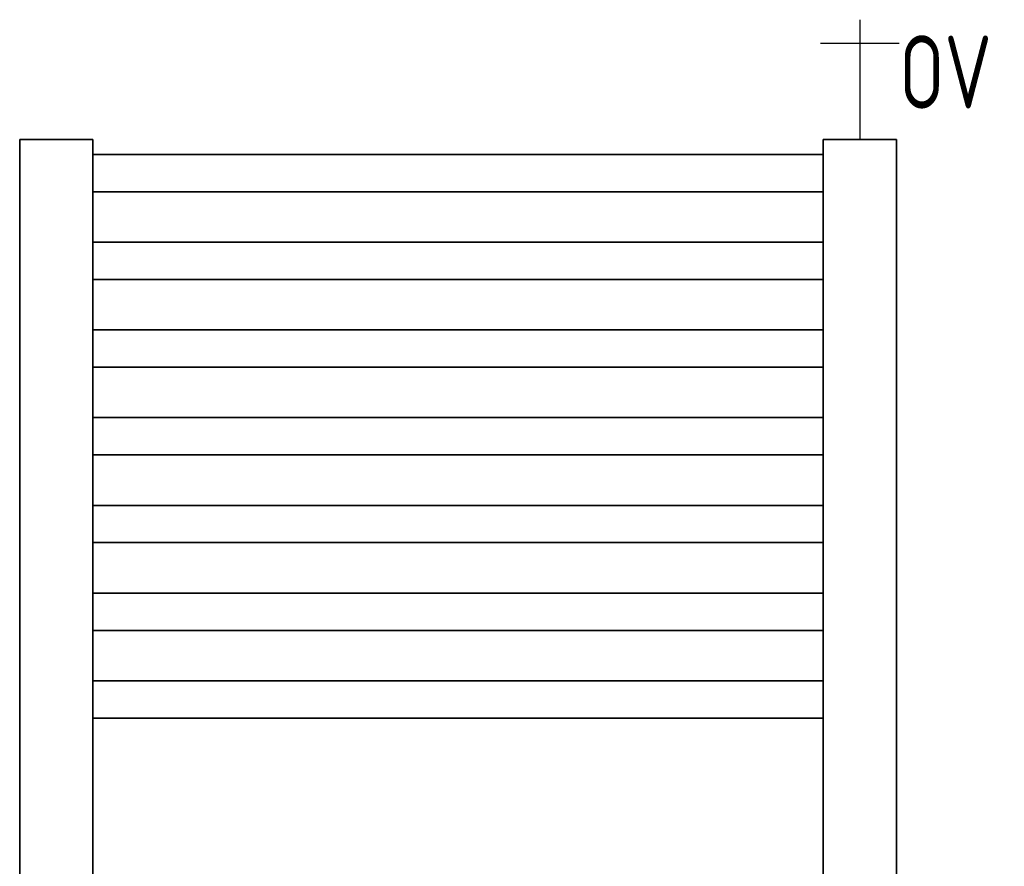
# Model space of a CAD drawing. Header units: millimetres. Extents: x 14365 to 105143, y -126377 to -22383.
# Tile 51 of 191: x 45563 to 46237, y -121961 to -121382. Entities that reach past the tile are written whole.
import ezdxf
from ezdxf.enums import TextEntityAlignment as Align

# ---------------------------------------------------------------- set-up
doc = ezdxf.new("R2010")
doc.units = ezdxf.units.MM
doc.linetypes.add('VERDECKT', pattern=[9.525, 6.35, -3.175])
for name, color, linetype, lineweight in [('UT_SCHÉMA_POPIS', 7, 'VERDECKT', 5), ('UT_SCHÉMA_SYMBOLY', 7, 'Continuous', 25), ('UT_ZAŘÍZENÍ - OT', 3, 'Continuous', 35)]:
    doc.layers.add(name, color=color, linetype=linetype, lineweight=lineweight)
doc.styles.add('ISO 2.5', font='isocp.shx', dxfattribs={"width": 0.8, "height": 2.5})

msp = doc.modelspace()

# ---------------------------------------------------------------- linework, layer by layer
at = {"layer": 'UT_SCHÉMA_SYMBOLY'}
for p, q in [((46138.38, -121381.69), (46138.38, -121463.57)), ((46111.38, -121397.69), (46165.38, -121397.69))]:
    msp.add_line(p, q, dxfattribs=at)
at = {"layer": 'UT_ZAŘÍZENÍ - OT', "linetype": 'Continuous'}
for p, q in [((45613.38, -121463.57), (45563.38, -121463.57)), ((45563.38, -121463.57), (45563.38, -123283.57)), ((45613.38, -123283.57), (45613.38, -121463.57)), ((46163.38, -121463.57), (46113.38, -121463.57)), ((46113.38, -121463.57), (46113.38, -123283.57)), ((46163.38, -123283.57), (46163.38, -121463.57)), ((45613.38, -121473.84), (46113.38, -121473.84)), ((45613.38, -121473.84), (46113.38, -121473.84)), ((45613.38, -121473.84), (46113.38, -121473.84)), ((45613.38, -121473.84), (46113.38, -121473.84)), ((45613.38, -121473.84), (46113.38, -121473.84)), ((45613.38, -121473.84), (46113.38, -121473.84)), ((45613.38, -121473.84), (46113.38, -121473.84)), ((45613.38, -121473.84), (46113.38, -121473.84)), ((45613.38, -121473.84), (46113.38, -121473.84)), ((45613.38, -121473.84), (46113.38, -121473.84)), ((45613.38, -121473.84), (46113.38, -121473.84)), ((45613.38, -121473.84), (46113.38, -121473.84)), ((45613.38, -121473.84), (46113.38, -121473.84)), ((45613.38, -121473.84), (46113.38, -121473.84)), ((45613.38, -121473.84), (46113.38, -121473.84)), ((45613.38, -121473.84), (46113.38, -121473.84)), ((45613.38, -121473.84), (46113.38, -121473.84)), ((45613.38, -121473.84), (46113.38, -121473.84)), ((45613.38, -121473.84), (46113.38, -121473.84)), ((45613.38, -121473.84), (46113.38, -121473.84)), ((45613.38, -121473.84), (46113.38, -121473.84)), ((45613.38, -121473.84), (46113.38, -121473.84)), ((45613.38, -121473.84), (46113.38, -121473.84)), ((45613.38, -121473.84), (46113.38, -121473.84)), ((45613.38, -121473.84), (46113.38, -121473.84)), ((45613.38, -121473.84), (46113.38, -121473.84)), ((45613.38, -121473.84), (46113.38, -121473.84)), ((45613.38, -121473.84), (46113.38, -121473.84)), ((45613.38, -121473.84), (46113.38, -121473.84)), ((45613.38, -121473.84), (46113.38, -121473.84)), ((45613.38, -121473.84), (46113.38, -121473.84)), ((45613.38, -121473.84), (46113.38, -121473.84)), ((45613.38, -121473.84), (46113.38, -121473.84)), ((45613.38, -121473.84), (46113.38, -121473.84)), ((45613.38, -121499.3), (46113.38, -121499.3)), ((45613.38, -121499.3), (46113.38, -121499.3)), ((45613.38, -121499.3), (46113.38, -121499.3)), ((45613.38, -121499.3), (46113.38, -121499.3)), ((45613.38, -121499.3), (46113.38, -121499.3)), ((45613.38, -121499.3), (46113.38, -121499.3)), ((45613.38, -121499.3), (46113.38, -121499.3)), ((45613.38, -121499.3), (46113.38, -121499.3)), ((45613.38, -121499.3), (46113.38, -121499.3)), ((45613.38, -121499.3), (46113.38, -121499.3)), ((45613.38, -121499.3), (46113.38, -121499.3)), ((45613.38, -121499.3), (46113.38, -121499.3)), ((45613.38, -121499.3), (46113.38, -121499.3)), ((45613.38, -121499.3), (46113.38, -121499.3)), ((45613.38, -121499.3), (46113.38, -121499.3)), ((45613.38, -121499.3), (46113.38, -121499.3)), ((45613.38, -121499.3), (46113.38, -121499.3)), ((45613.38, -121499.3), (46113.38, -121499.3)), ((45613.38, -121499.3), (46113.38, -121499.3)), ((45613.38, -121499.3), (46113.38, -121499.3)), ((45613.38, -121499.3), (46113.38, -121499.3)), ((45613.38, -121499.3), (46113.38, -121499.3)), ((45613.38, -121499.3), (46113.38, -121499.3)), ((45613.38, -121499.3), (46113.38, -121499.3)), ((45613.38, -121499.3), (46113.38, -121499.3)), ((45613.38, -121499.3), (46113.38, -121499.3)), ((45613.38, -121499.3), (46113.38, -121499.3)), ((45613.38, -121499.3), (46113.38, -121499.3)), ((45613.38, -121499.3), (46113.38, -121499.3)), ((45613.38, -121499.3), (46113.38, -121499.3)), ((45613.38, -121499.3), (46113.38, -121499.3)), ((45613.38, -121499.3), (46113.38, -121499.3)), ((45613.38, -121499.3), (46113.38, -121499.3)), ((45613.38, -121499.3), (46113.38, -121499.3)), ((45613.38, -121533.84), (46113.38, -121533.84)), ((45613.38, -121533.84), (46113.38, -121533.84)), ((45613.38, -121533.84), (46113.38, -121533.84)), ((45613.38, -121533.84), (46113.38, -121533.84)), ((45613.38, -121533.84), (46113.38, -121533.84)), ((45613.38, -121533.84), (46113.38, -121533.84)), ((45613.38, -121533.84), (46113.38, -121533.84)), ((45613.38, -121533.84), (46113.38, -121533.84)), ((45613.38, -121533.84), (46113.38, -121533.84)), ((45613.38, -121533.84), (46113.38, -121533.84)), ((45613.38, -121533.84), (46113.38, -121533.84)), ((45613.38, -121533.84), (46113.38, -121533.84)), ((45613.38, -121533.84), (46113.38, -121533.84)), ((45613.38, -121533.84), (46113.38, -121533.84)), ((45613.38, -121533.84), (46113.38, -121533.84)), ((45613.38, -121533.84), (46113.38, -121533.84)), ((45613.38, -121533.84), (46113.38, -121533.84)), ((45613.38, -121533.84), (46113.38, -121533.84)), ((45613.38, -121533.84), (46113.38, -121533.84)), ((45613.38, -121533.84), (46113.38, -121533.84)), ((45613.38, -121533.84), (46113.38, -121533.84)), ((45613.38, -121533.84), (46113.38, -121533.84)), ((45613.38, -121533.84), (46113.38, -121533.84)), ((45613.38, -121533.84), (46113.38, -121533.84)), ((45613.38, -121533.84), (46113.38, -121533.84)), ((45613.38, -121533.84), (46113.38, -121533.84)), ((45613.38, -121533.84), (46113.38, -121533.84)), ((45613.38, -121533.84), (46113.38, -121533.84)), ((45613.38, -121533.84), (46113.38, -121533.84)), ((45613.38, -121533.84), (46113.38, -121533.84)), ((45613.38, -121533.84), (46113.38, -121533.84)), ((45613.38, -121533.84), (46113.38, -121533.84)), ((45613.38, -121533.84), (46113.38, -121533.84)), ((45613.38, -121533.84), (46113.38, -121533.84)), ((45613.38, -121559.3), (46113.38, -121559.3)), ((45613.38, -121559.3), (46113.38, -121559.3)), ((45613.38, -121559.3), (46113.38, -121559.3)), ((45613.38, -121559.3), (46113.38, -121559.3)), ((45613.38, -121559.3), (46113.38, -121559.3)), ((45613.38, -121559.3), (46113.38, -121559.3)), ((45613.38, -121559.3), (46113.38, -121559.3)), ((45613.38, -121559.3), (46113.38, -121559.3)), ((45613.38, -121559.3), (46113.38, -121559.3)), ((45613.38, -121559.3), (46113.38, -121559.3)), ((45613.38, -121559.3), (46113.38, -121559.3)), ((45613.38, -121559.3), (46113.38, -121559.3)), ((45613.38, -121559.3), (46113.38, -121559.3)), ((45613.38, -121559.3), (46113.38, -121559.3)), ((45613.38, -121559.3), (46113.38, -121559.3)), ((45613.38, -121559.3), (46113.38, -121559.3)), ((45613.38, -121559.3), (46113.38, -121559.3)), ((45613.38, -121559.3), (46113.38, -121559.3)), ((45613.38, -121559.3), (46113.38, -121559.3)), ((45613.38, -121559.3), (46113.38, -121559.3)), ((45613.38, -121559.3), (46113.38, -121559.3)), ((45613.38, -121559.3), (46113.38, -121559.3)), ((45613.38, -121559.3), (46113.38, -121559.3)), ((45613.38, -121559.3), (46113.38, -121559.3)), ((45613.38, -121559.3), (46113.38, -121559.3)), ((45613.38, -121559.3), (46113.38, -121559.3)), ((45613.38, -121559.3), (46113.38, -121559.3)), ((45613.38, -121559.3), (46113.38, -121559.3)), ((45613.38, -121559.3), (46113.38, -121559.3)), ((45613.38, -121559.3), (46113.38, -121559.3)), ((45613.38, -121559.3), (46113.38, -121559.3)), ((45613.38, -121559.3), (46113.38, -121559.3)), ((45613.38, -121559.3), (46113.38, -121559.3)), ((45613.38, -121559.3), (46113.38, -121559.3)), ((45613.38, -121593.84), (46113.38, -121593.84)), ((45613.38, -121593.84), (46113.38, -121593.84)), ((45613.38, -121593.84), (46113.38, -121593.84)), ((45613.38, -121593.84), (46113.38, -121593.84)), ((45613.38, -121593.84), (46113.38, -121593.84)), ((45613.38, -121593.84), (46113.38, -121593.84)), ((45613.38, -121593.84), (46113.38, -121593.84)), ((45613.38, -121593.84), (46113.38, -121593.84)), ((45613.38, -121593.84), (46113.38, -121593.84)), ((45613.38, -121593.84), (46113.38, -121593.84)), ((45613.38, -121593.84), (46113.38, -121593.84)), ((45613.38, -121593.84), (46113.38, -121593.84)), ((45613.38, -121593.84), (46113.38, -121593.84)), ((45613.38, -121593.84), (46113.38, -121593.84)), ((45613.38, -121593.84), (46113.38, -121593.84)), ((45613.38, -121593.84), (46113.38, -121593.84)), ((45613.38, -121593.84), (46113.38, -121593.84)), ((45613.38, -121593.84), (46113.38, -121593.84)), ((45613.38, -121593.84), (46113.38, -121593.84)), ((45613.38, -121593.84), (46113.38, -121593.84)), ((45613.38, -121593.84), (46113.38, -121593.84)), ((45613.38, -121593.84), (46113.38, -121593.84)), ((45613.38, -121593.84), (46113.38, -121593.84)), ((45613.38, -121593.84), (46113.38, -121593.84)), ((45613.38, -121593.84), (46113.38, -121593.84)), ((45613.38, -121593.84), (46113.38, -121593.84)), ((45613.38, -121593.84), (46113.38, -121593.84)), ((45613.38, -121593.84), (46113.38, -121593.84)), ((45613.38, -121593.84), (46113.38, -121593.84)), ((45613.38, -121593.84), (46113.38, -121593.84)), ((45613.38, -121593.84), (46113.38, -121593.84)), ((45613.38, -121593.84), (46113.38, -121593.84)), ((45613.38, -121593.84), (46113.38, -121593.84)), ((45613.38, -121593.84), (46113.38, -121593.84)), ((45613.38, -121619.3), (46113.38, -121619.3)), ((45613.38, -121619.3), (46113.38, -121619.3)), ((45613.38, -121619.3), (46113.38, -121619.3)), ((45613.38, -121619.3), (46113.38, -121619.3)), ((45613.38, -121619.3), (46113.38, -121619.3)), ((45613.38, -121619.3), (46113.38, -121619.3)), ((45613.38, -121619.3), (46113.38, -121619.3)), ((45613.38, -121619.3), (46113.38, -121619.3)), ((45613.38, -121619.3), (46113.38, -121619.3)), ((45613.38, -121619.3), (46113.38, -121619.3)), ((45613.38, -121619.3), (46113.38, -121619.3)), ((45613.38, -121619.3), (46113.38, -121619.3)), ((45613.38, -121619.3), (46113.38, -121619.3)), ((45613.38, -121619.3), (46113.38, -121619.3)), ((45613.38, -121619.3), (46113.38, -121619.3)), ((45613.38, -121619.3), (46113.38, -121619.3)), ((45613.38, -121619.3), (46113.38, -121619.3)), ((45613.38, -121619.3), (46113.38, -121619.3)), ((45613.38, -121619.3), (46113.38, -121619.3)), ((45613.38, -121619.3), (46113.38, -121619.3)), ((45613.38, -121619.3), (46113.38, -121619.3)), ((45613.38, -121619.3), (46113.38, -121619.3)), ((45613.38, -121619.3), (46113.38, -121619.3)), ((45613.38, -121619.3), (46113.38, -121619.3)), ((45613.38, -121619.3), (46113.38, -121619.3)), ((45613.38, -121619.3), (46113.38, -121619.3)), ((45613.38, -121619.3), (46113.38, -121619.3)), ((45613.38, -121619.3), (46113.38, -121619.3)), ((45613.38, -121619.3), (46113.38, -121619.3)), ((45613.38, -121619.3), (46113.38, -121619.3)), ((45613.38, -121619.3), (46113.38, -121619.3)), ((45613.38, -121619.3), (46113.38, -121619.3)), ((45613.38, -121619.3), (46113.38, -121619.3)), ((45613.38, -121619.3), (46113.38, -121619.3)), ((45613.38, -121653.84), (46113.38, -121653.84)), ((45613.38, -121653.84), (46113.38, -121653.84)), ((45613.38, -121653.84), (46113.38, -121653.84)), ((45613.38, -121653.84), (46113.38, -121653.84)), ((45613.38, -121653.84), (46113.38, -121653.84)), ((45613.38, -121653.84), (46113.38, -121653.84)), ((45613.38, -121653.84), (46113.38, -121653.84)), ((45613.38, -121653.84), (46113.38, -121653.84)), ((45613.38, -121653.84), (46113.38, -121653.84)), ((45613.38, -121653.84), (46113.38, -121653.84)), ((45613.38, -121653.84), (46113.38, -121653.84)), ((45613.38, -121653.84), (46113.38, -121653.84)), ((45613.38, -121653.84), (46113.38, -121653.84)), ((45613.38, -121653.84), (46113.38, -121653.84)), ((45613.38, -121653.84), (46113.38, -121653.84)), ((45613.38, -121653.84), (46113.38, -121653.84)), ((45613.38, -121653.84), (46113.38, -121653.84)), ((45613.38, -121653.84), (46113.38, -121653.84)), ((45613.38, -121653.84), (46113.38, -121653.84)), ((45613.38, -121653.84), (46113.38, -121653.84)), ((45613.38, -121653.84), (46113.38, -121653.84)), ((45613.38, -121653.84), (46113.38, -121653.84)), ((45613.38, -121653.84), (46113.38, -121653.84)), ((45613.38, -121653.84), (46113.38, -121653.84)), ((45613.38, -121653.84), (46113.38, -121653.84)), ((45613.38, -121653.84), (46113.38, -121653.84)), ((45613.38, -121653.84), (46113.38, -121653.84)), ((45613.38, -121653.84), (46113.38, -121653.84)), ((45613.38, -121653.84), (46113.38, -121653.84)), ((45613.38, -121653.84), (46113.38, -121653.84)), ((45613.38, -121653.84), (46113.38, -121653.84)), ((45613.38, -121653.84), (46113.38, -121653.84)), ((45613.38, -121653.84), (46113.38, -121653.84)), ((45613.38, -121653.84), (46113.38, -121653.84)), ((45613.38, -121679.3), (46113.38, -121679.3)), ((45613.38, -121679.3), (46113.38, -121679.3)), ((45613.38, -121679.3), (46113.38, -121679.3)), ((45613.38, -121679.3), (46113.38, -121679.3)), ((45613.38, -121679.3), (46113.38, -121679.3)), ((45613.38, -121679.3), (46113.38, -121679.3)), ((45613.38, -121679.3), (46113.38, -121679.3)), ((45613.38, -121679.3), (46113.38, -121679.3)), ((45613.38, -121679.3), (46113.38, -121679.3)), ((45613.38, -121679.3), (46113.38, -121679.3)), ((45613.38, -121679.3), (46113.38, -121679.3)), ((45613.38, -121679.3), (46113.38, -121679.3)), ((45613.38, -121679.3), (46113.38, -121679.3)), ((45613.38, -121679.3), (46113.38, -121679.3)), ((45613.38, -121679.3), (46113.38, -121679.3)), ((45613.38, -121679.3), (46113.38, -121679.3)), ((45613.38, -121679.3), (46113.38, -121679.3)), ((45613.38, -121679.3), (46113.38, -121679.3)), ((45613.38, -121679.3), (46113.38, -121679.3)), ((45613.38, -121679.3), (46113.38, -121679.3)), ((45613.38, -121679.3), (46113.38, -121679.3)), ((45613.38, -121679.3), (46113.38, -121679.3)), ((45613.38, -121679.3), (46113.38, -121679.3)), ((45613.38, -121679.3), (46113.38, -121679.3)), ((45613.38, -121679.3), (46113.38, -121679.3)), ((45613.38, -121679.3), (46113.38, -121679.3)), ((45613.38, -121679.3), (46113.38, -121679.3)), ((45613.38, -121679.3), (46113.38, -121679.3)), ((45613.38, -121679.3), (46113.38, -121679.3)), ((45613.38, -121679.3), (46113.38, -121679.3)), ((45613.38, -121679.3), (46113.38, -121679.3)), ((45613.38, -121679.3), (46113.38, -121679.3)), ((45613.38, -121679.3), (46113.38, -121679.3)), ((45613.38, -121679.3), (46113.38, -121679.3)), ((45613.38, -121713.84), (46113.38, -121713.84)), ((45613.38, -121713.84), (46113.38, -121713.84)), ((45613.38, -121713.84), (46113.38, -121713.84)), ((45613.38, -121713.84), (46113.38, -121713.84)), ((45613.38, -121713.84), (46113.38, -121713.84)), ((45613.38, -121713.84), (46113.38, -121713.84)), ((45613.38, -121713.84), (46113.38, -121713.84)), ((45613.38, -121713.84), (46113.38, -121713.84)), ((45613.38, -121713.84), (46113.38, -121713.84)), ((45613.38, -121713.84), (46113.38, -121713.84)), ((45613.38, -121713.84), (46113.38, -121713.84)), ((45613.38, -121713.84), (46113.38, -121713.84)), ((45613.38, -121713.84), (46113.38, -121713.84)), ((45613.38, -121713.84), (46113.38, -121713.84)), ((45613.38, -121713.84), (46113.38, -121713.84)), ((45613.38, -121713.84), (46113.38, -121713.84)), ((45613.38, -121713.84), (46113.38, -121713.84)), ((45613.38, -121713.84), (46113.38, -121713.84)), ((45613.38, -121713.84), (46113.38, -121713.84)), ((45613.38, -121713.84), (46113.38, -121713.84)), ((45613.38, -121713.84), (46113.38, -121713.84)), ((45613.38, -121713.84), (46113.38, -121713.84)), ((45613.38, -121713.84), (46113.38, -121713.84)), ((45613.38, -121713.84), (46113.38, -121713.84)), ((45613.38, -121713.84), (46113.38, -121713.84)), ((45613.38, -121713.84), (46113.38, -121713.84)), ((45613.38, -121713.84), (46113.38, -121713.84)), ((45613.38, -121713.84), (46113.38, -121713.84)), ((45613.38, -121713.84), (46113.38, -121713.84)), ((45613.38, -121713.84), (46113.38, -121713.84)), ((45613.38, -121713.84), (46113.38, -121713.84)), ((45613.38, -121713.84), (46113.38, -121713.84)), ((45613.38, -121713.84), (46113.38, -121713.84)), ((45613.38, -121713.84), (46113.38, -121713.84)), ((45613.38, -121739.3), (46113.38, -121739.3)), ((45613.38, -121739.3), (46113.38, -121739.3)), ((45613.38, -121739.3), (46113.38, -121739.3)), ((45613.38, -121739.3), (46113.38, -121739.3)), ((45613.38, -121739.3), (46113.38, -121739.3)), ((45613.38, -121739.3), (46113.38, -121739.3)), ((45613.38, -121739.3), (46113.38, -121739.3)), ((45613.38, -121739.3), (46113.38, -121739.3)), ((45613.38, -121739.3), (46113.38, -121739.3)), ((45613.38, -121739.3), (46113.38, -121739.3)), ((45613.38, -121739.3), (46113.38, -121739.3)), ((45613.38, -121739.3), (46113.38, -121739.3)), ((45613.38, -121739.3), (46113.38, -121739.3)), ((45613.38, -121739.3), (46113.38, -121739.3)), ((45613.38, -121739.3), (46113.38, -121739.3)), ((45613.38, -121739.3), (46113.38, -121739.3)), ((45613.38, -121739.3), (46113.38, -121739.3)), ((45613.38, -121739.3), (46113.38, -121739.3)), ((45613.38, -121739.3), (46113.38, -121739.3)), ((45613.38, -121739.3), (46113.38, -121739.3)), ((45613.38, -121739.3), (46113.38, -121739.3)), ((45613.38, -121739.3), (46113.38, -121739.3)), ((45613.38, -121739.3), (46113.38, -121739.3)), ((45613.38, -121739.3), (46113.38, -121739.3)), ((45613.38, -121739.3), (46113.38, -121739.3)), ((45613.38, -121739.3), (46113.38, -121739.3)), ((45613.38, -121739.3), (46113.38, -121739.3)), ((45613.38, -121739.3), (46113.38, -121739.3)), ((45613.38, -121739.3), (46113.38, -121739.3)), ((45613.38, -121739.3), (46113.38, -121739.3)), ((45613.38, -121739.3), (46113.38, -121739.3)), ((45613.38, -121739.3), (46113.38, -121739.3)), ((45613.38, -121739.3), (46113.38, -121739.3)), ((45613.38, -121739.3), (46113.38, -121739.3)), ((45613.38, -121773.84), (46113.38, -121773.84)), ((45613.38, -121773.84), (46113.38, -121773.84)), ((45613.38, -121773.84), (46113.38, -121773.84)), ((45613.38, -121773.84), (46113.38, -121773.84)), ((45613.38, -121773.84), (46113.38, -121773.84)), ((45613.38, -121773.84), (46113.38, -121773.84)), ((45613.38, -121773.84), (46113.38, -121773.84)), ((45613.38, -121773.84), (46113.38, -121773.84)), ((45613.38, -121773.84), (46113.38, -121773.84)), ((45613.38, -121773.84), (46113.38, -121773.84)), ((45613.38, -121773.84), (46113.38, -121773.84)), ((45613.38, -121773.84), (46113.38, -121773.84)), ((45613.38, -121773.84), (46113.38, -121773.84)), ((45613.38, -121773.84), (46113.38, -121773.84)), ((45613.38, -121773.84), (46113.38, -121773.84)), ((45613.38, -121773.84), (46113.38, -121773.84)), ((45613.38, -121773.84), (46113.38, -121773.84)), ((45613.38, -121773.84), (46113.38, -121773.84)), ((45613.38, -121773.84), (46113.38, -121773.84)), ((45613.38, -121773.84), (46113.38, -121773.84)), ((45613.38, -121773.84), (46113.38, -121773.84)), ((45613.38, -121773.84), (46113.38, -121773.84)), ((45613.38, -121773.84), (46113.38, -121773.84)), ((45613.38, -121773.84), (46113.38, -121773.84)), ((45613.38, -121773.84), (46113.38, -121773.84)), ((45613.38, -121773.84), (46113.38, -121773.84)), ((45613.38, -121773.84), (46113.38, -121773.84)), ((45613.38, -121773.84), (46113.38, -121773.84)), ((45613.38, -121773.84), (46113.38, -121773.84)), ((45613.38, -121773.84), (46113.38, -121773.84)), ((45613.38, -121773.84), (46113.38, -121773.84)), ((45613.38, -121773.84), (46113.38, -121773.84)), ((45613.38, -121773.84), (46113.38, -121773.84)), ((45613.38, -121773.84), (46113.38, -121773.84)), ((45613.38, -121799.3), (46113.38, -121799.3)), ((45613.38, -121799.3), (46113.38, -121799.3)), ((45613.38, -121799.3), (46113.38, -121799.3)), ((45613.38, -121799.3), (46113.38, -121799.3)), ((45613.38, -121799.3), (46113.38, -121799.3)), ((45613.38, -121799.3), (46113.38, -121799.3)), ((45613.38, -121799.3), (46113.38, -121799.3)), ((45613.38, -121799.3), (46113.38, -121799.3)), ((45613.38, -121799.3), (46113.38, -121799.3)), ((45613.38, -121799.3), (46113.38, -121799.3)), ((45613.38, -121799.3), (46113.38, -121799.3)), ((45613.38, -121799.3), (46113.38, -121799.3)), ((45613.38, -121799.3), (46113.38, -121799.3)), ((45613.38, -121799.3), (46113.38, -121799.3)), ((45613.38, -121799.3), (46113.38, -121799.3)), ((45613.38, -121799.3), (46113.38, -121799.3)), ((45613.38, -121799.3), (46113.38, -121799.3)), ((45613.38, -121799.3), (46113.38, -121799.3)), ((45613.38, -121799.3), (46113.38, -121799.3)), ((45613.38, -121799.3), (46113.38, -121799.3)), ((45613.38, -121799.3), (46113.38, -121799.3)), ((45613.38, -121799.3), (46113.38, -121799.3)), ((45613.38, -121799.3), (46113.38, -121799.3)), ((45613.38, -121799.3), (46113.38, -121799.3)), ((45613.38, -121799.3), (46113.38, -121799.3)), ((45613.38, -121799.3), (46113.38, -121799.3)), ((45613.38, -121799.3), (46113.38, -121799.3)), ((45613.38, -121799.3), (46113.38, -121799.3)), ((45613.38, -121799.3), (46113.38, -121799.3)), ((45613.38, -121799.3), (46113.38, -121799.3)), ((45613.38, -121799.3), (46113.38, -121799.3)), ((45613.38, -121799.3), (46113.38, -121799.3)), ((45613.38, -121799.3), (46113.38, -121799.3)), ((45613.38, -121799.3), (46113.38, -121799.3)), ((45613.38, -121833.84), (46113.38, -121833.84)), ((45613.38, -121833.84), (46113.38, -121833.84)), ((45613.38, -121833.84), (46113.38, -121833.84)), ((45613.38, -121833.84), (46113.38, -121833.84)), ((45613.38, -121833.84), (46113.38, -121833.84)), ((45613.38, -121833.84), (46113.38, -121833.84)), ((45613.38, -121833.84), (46113.38, -121833.84)), ((45613.38, -121833.84), (46113.38, -121833.84)), ((45613.38, -121833.84), (46113.38, -121833.84)), ((45613.38, -121833.84), (46113.38, -121833.84)), ((45613.38, -121833.84), (46113.38, -121833.84)), ((45613.38, -121833.84), (46113.38, -121833.84)), ((45613.38, -121833.84), (46113.38, -121833.84)), ((45613.38, -121833.84), (46113.38, -121833.84)), ((45613.38, -121833.84), (46113.38, -121833.84)), ((45613.38, -121833.84), (46113.38, -121833.84)), ((45613.38, -121833.84), (46113.38, -121833.84)), ((45613.38, -121833.84), (46113.38, -121833.84)), ((45613.38, -121833.84), (46113.38, -121833.84)), ((45613.38, -121833.84), (46113.38, -121833.84)), ((45613.38, -121833.84), (46113.38, -121833.84)), ((45613.38, -121833.84), (46113.38, -121833.84)), ((45613.38, -121833.84), (46113.38, -121833.84)), ((45613.38, -121833.84), (46113.38, -121833.84)), ((45613.38, -121833.84), (46113.38, -121833.84)), ((45613.38, -121833.84), (46113.38, -121833.84)), ((45613.38, -121833.84), (46113.38, -121833.84)), ((45613.38, -121833.84), (46113.38, -121833.84)), ((45613.38, -121833.84), (46113.38, -121833.84)), ((45613.38, -121833.84), (46113.38, -121833.84)), ((45613.38, -121833.84), (46113.38, -121833.84)), ((45613.38, -121833.84), (46113.38, -121833.84)), ((45613.38, -121833.84), (46113.38, -121833.84)), ((45613.38, -121833.84), (46113.38, -121833.84)), ((45613.38, -121859.3), (46113.38, -121859.3)), ((45613.38, -121859.3), (46113.38, -121859.3)), ((45613.38, -121859.3), (46113.38, -121859.3)), ((45613.38, -121859.3), (46113.38, -121859.3)), ((45613.38, -121859.3), (46113.38, -121859.3)), ((45613.38, -121859.3), (46113.38, -121859.3)), ((45613.38, -121859.3), (46113.38, -121859.3)), ((45613.38, -121859.3), (46113.38, -121859.3)), ((45613.38, -121859.3), (46113.38, -121859.3)), ((45613.38, -121859.3), (46113.38, -121859.3)), ((45613.38, -121859.3), (46113.38, -121859.3)), ((45613.38, -121859.3), (46113.38, -121859.3)), ((45613.38, -121859.3), (46113.38, -121859.3)), ((45613.38, -121859.3), (46113.38, -121859.3)), ((45613.38, -121859.3), (46113.38, -121859.3)), ((45613.38, -121859.3), (46113.38, -121859.3)), ((45613.38, -121859.3), (46113.38, -121859.3)), ((45613.38, -121859.3), (46113.38, -121859.3)), ((45613.38, -121859.3), (46113.38, -121859.3)), ((45613.38, -121859.3), (46113.38, -121859.3)), ((45613.38, -121859.3), (46113.38, -121859.3)), ((45613.38, -121859.3), (46113.38, -121859.3)), ((45613.38, -121859.3), (46113.38, -121859.3)), ((45613.38, -121859.3), (46113.38, -121859.3)), ((45613.38, -121859.3), (46113.38, -121859.3)), ((45613.38, -121859.3), (46113.38, -121859.3)), ((45613.38, -121859.3), (46113.38, -121859.3)), ((45613.38, -121859.3), (46113.38, -121859.3)), ((45613.38, -121859.3), (46113.38, -121859.3)), ((45613.38, -121859.3), (46113.38, -121859.3)), ((45613.38, -121859.3), (46113.38, -121859.3)), ((45613.38, -121859.3), (46113.38, -121859.3)), ((45613.38, -121859.3), (46113.38, -121859.3)), ((45613.38, -121859.3), (46113.38, -121859.3))]:
    msp.add_line(p, q, dxfattribs=at)

# ---------------------------------------------------------------- texts
at = {"layer": 'UT_SCHÉMA_POPIS', "style": 'ISO 2.5', "width": 0.8}
msp.add_text('OV', height=50, dxfattribs=at).set_placement((46165.38, -121417.46), align=Align.MIDDLE_LEFT)

doc.saveas('drawing.dxf')
